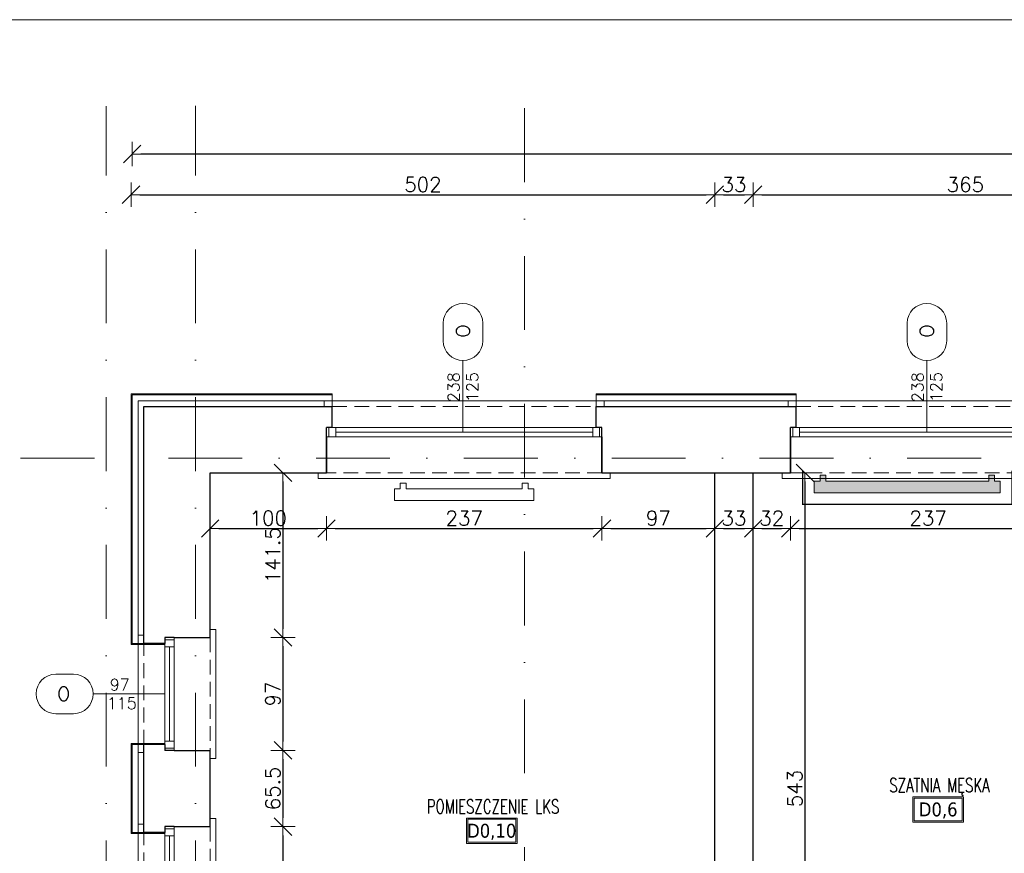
# Model space of a CAD drawing. Header units: millimetres. Extents: x 23192 to 177760, y -399809 to -79279.
# Tile 210 of 256: x 57952 to 58799, y -197840 to -197123. Entities that reach past the tile are written whole.
import ezdxf
from ezdxf.enums import TextEntityAlignment as Align

# ---------------------------------------------------------------- set-up
doc = ezdxf.new("R2010")
doc.units = ezdxf.units.MM
for name, pattern in [('2_3', [1, 0.5, -0.5]), ('DASHDOT', [25.4, 12.7, -6.35, 0, -6.35]), ('HIDDEN', [9.525, 6.35, -3.175])]:
    doc.linetypes.add(name, pattern=pattern)
doc.layers.get('0').update_dxf_attribs({"lineweight": 0})
for name, color, linetype, lineweight in [('! opisy okien elewacja', 7, 'Continuous', 0), ('!! 0_ Istn-okna', 6, 'Continuous', 13), ('!! 0_ Istn-sciany', 3, 'Continuous', 30), ('!! 0_ Istn-widok', 1, 'Continuous', 15), ('!! 0_Istn-cienka', 4, 'Continuous', 9), ('!! 0_Opis_okna', 8, 'Continuous', 15), ('!! 0_Opis_pom', 9, 'Continuous', 13), ('!! 0_Osie', 1, 'DASHDOT', 13), ('!! 1_ tynk zewn  - nowy', 21, 'Continuous', 20), ('!! 2_ remont Ocieplenie', 4, 'ZIGZAG', 5), ('!! wymiary osi', 250, 'Continuous', 9), ('0-osie-liniA', 14, 'DASHDOT', 5)]:
    doc.layers.add(name, color=color, linetype=linetype, lineweight=lineweight)
doc.layers.add('!! 0_Istn-grzejniki', color=7, linetype='Continuous', lineweight=0, plot=False)
doc.layers.add('!! 0_ramki', color=66, linetype='Continuous', lineweight=9, plot=False)
doc.styles.add('ARCHETYP', font='romans.shx', dxfattribs={"height": 15})
doc.styles.add('ARIAL', font='tahoma.ttf')
doc.styles.add('TXT', font='simplex.shx')
doc.linetypes.add('ZIGZAG', pattern='A,0.00254,-5.08,[131,ltypeshp.shx,S=5.08,R=0,X=-5.08,Y=0],-10.16,[131,ltypeshp.shx,S=5.08,R=180,X=5.08,Y=0],-5.08', length=20.32254)
doc.dimstyles.new('DIM50', dxfattribs={"dimscale": 5, "dimtxt": 2.5, "dimasz": 1.5, "dimexe": 0, "dimexo": 0, "dimgap": 0.5, "dimtad": 1, "dimdec": 4, "dimrnd": 0.5, "dimdsep": 46, "dimtxsty": 'TXT', "dimblk1": 'TICK1', "dimblk2": 'TICK1', "dimsah": 1, "dimcen": 0, "dimse1": 1, "dimse2": 1, "dimclrd": 1, "dimclre": 7, "dimclrt": 9, "dimadec": 0, "dimazin": 0, "dimtfac": 1, "dimtdec": 4, "dimtmove": 2, "dimatfit": 3, "dimldrblk": 'TICK1', "dimfxl": 1, "dimtolj": 1, "dimarcsym": 0})

# ---------------------------------------------------------------- blocks, each defined once
blk = doc.blocks.new('okno 2')
at = {"layer": '!! 0_ Istn-okna'}
for points in [[(48598.98, -198670.56), (48361.98, -198670.56)], [(48590.98, -198674.56), (48369.98, -198674.56)], [(48598.98, -198678.56), (48361.98, -198678.56)]]:
    blk.add_lwpolyline(points, dxfattribs=at)
for points in [[(48369.98, -198670.56), (48363.98, -198670.56), (48363.98, -198678.56), (48369.98, -198678.56)], [(48596.98, -198670.56), (48590.98, -198670.56), (48590.98, -198678.56), (48596.98, -198678.56)]]:
    blk.add_lwpolyline(points, close=True, dxfattribs=at)
at = {"layer": '!! 0_ Istn-sciany'}
for points in [[(48366.98, -198670.56), (48366.98, -198652.56)], [(48593.98, -198670.56), (48593.98, -198652.56)], [(48366.98, -198670.56), (48361.98, -198670.56)], [(48361.98, -198678.56), (48361.98, -198670.56)], [(48598.98, -198670.56), (48593.98, -198670.56)], [(48598.98, -198678.56), (48598.98, -198670.56)], [(48361.98, -198678.56), (48361.98, -198709.56)], [(48598.98, -198678.56), (48598.98, -198709.56)]]:
    blk.add_lwpolyline(points, dxfattribs=at)
at = {"layer": '!! 0_ Istn-widok'}
for points in [[(48359.98, -198647.56), (48600.98, -198647.56)], [(48359.98, -198652.56), (48359.98, -198647.56)], [(48600.98, -198652.56), (48600.98, -198647.56)], [(48354.98, -198709.56), (48354.98, -198714.56)], [(48605.98, -198709.56), (48605.98, -198714.56)], [(48605.98, -198714.56), (48354.98, -198714.56)]]:
    blk.add_lwpolyline(points, dxfattribs=at)
at = {"layer": '!! 0_Istn-cienka', "linetype": 'HIDDEN', "ltscale": 2}
for points in [[(48366.98, -198652.56), (48593.98, -198652.56)], [(48598.98, -198709.56), (48361.98, -198709.56)]]:
    blk.add_lwpolyline(points, dxfattribs=at)
blk = doc.blocks.new('okno 5')
at = {"layer": '!! 0_ Istn-okna'}
for points in [[(605, 6361.27), (605, 6458.27)], [(613, 6361.27), (613, 6458.27)], [(609, 6369.27), (609, 6450.27)]]:
    blk.add_lwpolyline(points, dxfattribs=at)
for points in [[(613, 6450.27), (613, 6456.27), (605, 6456.27), (605, 6450.27)], [(613, 6363.27), (613, 6369.27), (605, 6369.27), (605, 6363.27)]]:
    blk.add_lwpolyline(points, close=True, dxfattribs=at)
at = {"layer": '!! 0_ Istn-sciany'}
for points in [[(605, 6458.27), (574, 6458.27)], [(605, 6458.27), (613, 6458.27)], [(613, 6453.27), (613, 6458.27)], [(613, 6453.27), (631, 6453.27)], [(605, 6361.27), (574, 6361.27)], [(605, 6361.27), (613, 6361.27)], [(613, 6361.27), (613, 6366.27)], [(613, 6366.27), (631, 6366.27)]]:
    blk.add_lwpolyline(points, dxfattribs=at)
at = {"layer": '!! 0_ Istn-widok'}
for points in [[(569, 6354.27), (569, 6465.27)], [(574, 6465.27), (569, 6465.27)], [(631, 6460.27), (636, 6460.27)], [(636, 6460.27), (636, 6359.27)], [(631, 6359.27), (636, 6359.27)], [(574, 6354.27), (569, 6354.27)]]:
    blk.add_lwpolyline(points, dxfattribs=at)
at = {"layer": '!! 0_Istn-cienka', "linetype": 'HIDDEN', "ltscale": 2}
for points in [[(574, 6361.27), (574, 6458.27)], [(631, 6453.27), (631, 6366.27)]]:
    blk.add_lwpolyline(points, dxfattribs=at)
blk = doc.blocks.new('TICK1')
at = {"color": 0}
for p, q in [((0, -1.4), (0, 1.4)), ((0, 0), (-1, 0))]:
    blk.add_line(p, q, dxfattribs=at)
at = {"color": 2}
blk.add_line((-1, -1), (1, 1), dxfattribs=at)
blk = doc.blocks.new('*D3789')
at = {"layer": '!! wymiary osi', "color": 1, "lineweight": -2, "transparency": 16777216}
blk.add_line((48664.2, -197554.59), (48664.2, -197512.55), dxfattribs=at)
at = {"layer": 'DEFPOINTS', "color": 0, "transparency": 16777216}
for p in [(48664.2, -197505.05), (49283.21, -197505.05), (49283.21, -197562.09)]:
    blk.add_point(p, dxfattribs=at)
at = {"layer": '!! wymiary osi', "color": 1, "lineweight": -2, "transparency": 16777216, "xscale": 7.5, "yscale": 7.5, "zscale": 7.5}
for p, rotation in [((48664.2, -197505.05), 90), ((48664.2, -197562.09), 270)]:
    blk.add_blockref('TICK1', p, dxfattribs=dict(at, rotation=rotation))
at = {"layer": '!! wymiary osi', "color": 9, "transparency": 16777216, "insert": (48655.45, -197533.57), "char_height": 12.5, "attachment_point": 5, "rotation": 90, "style": 'TXT'}
blk.add_mtext('\\A1;57', dxfattribs=at)
blk = doc.blocks.new('1_ok-opis')
blk.add_line((0, 111.61), (0, 50))
for points in [[(-17, 128.61), (-17, 143.61)], [(17, 128.61), (17, 143.61)]]:
    blk.add_lwpolyline(points)
for centre, start, end in [((0, 143.61), 0, 180), ((0, 128.61), 180, 0)]:
    blk.add_arc(centre, 17, start, end)
at = {"style": 'ARCHETYP'}
for tag, height, rotation, p in [('NR', 12, 90, (0, 136.9)), ('NR', 12, 270, (0, 136.9)), ('SZEROKOŚĆ', 10, 90, (-8, 78.29)), ('WYSOKOŚĆ', 10, 270, (-8, 78.29)), ('WYSOKOŚĆ', 10, 90, (8, 78.29)), ('SZEROKOŚĆ', 10, 270, (8, 78.29))]:
    blk.add_attdef(tag, text='', height=height, rotation=rotation, dxfattribs=at).set_placement(p, align=Align.MIDDLE)
blk = doc.blocks.new('*D2877')
at = {"layer": '!! wymiary osi', "color": 1, "lineweight": -2, "transparency": 16777216}
blk.add_line((60762.07, -197238.92), (58056.07, -197238.92), dxfattribs=at)
at = {"layer": 'DEFPOINTS', "color": 0, "transparency": 16777216}
for p in [(58048.57, -197238.92), (58048.57, -197445.13), (60769.57, -197445.13)]:
    blk.add_point(p, dxfattribs=at)
at = {"layer": '!! wymiary osi', "color": 1, "lineweight": -2, "transparency": 16777216, "xscale": 7.5, "yscale": 7.5, "zscale": 7.5, "rotation": 180}
blk.add_blockref('TICK1', (58048.57, -197238.92), dxfattribs=at)
at = {"layer": '!! wymiary osi', "color": 1, "lineweight": -2, "transparency": 16777216, "xscale": 7.5, "yscale": 7.5, "zscale": 7.5}
blk.add_blockref('TICK1', (60769.57, -197238.92), dxfattribs=at)
at = {"layer": '!! wymiary osi', "color": 9, "transparency": 16777216, "insert": (59409.07, -197230.17), "char_height": 12.5, "attachment_point": 5, "style": 'TXT'}
blk.add_mtext('\\A1;2721', dxfattribs=at)
blk = doc.blocks.new('*D2878')
at = {"layer": '!! wymiary osi', "color": 1, "lineweight": -2, "transparency": 16777216}
blk.add_line((58055.07, -197273.91), (58542.07, -197273.91), dxfattribs=at)
at = {"layer": 'DEFPOINTS', "color": 0, "transparency": 16777216}
for p in [(58549.57, -197273.91), (58047.57, -197445.13), (58549.57, -197513.13)]:
    blk.add_point(p, dxfattribs=at)
at = {"layer": '!! wymiary osi', "color": 1, "lineweight": -2, "transparency": 16777216, "xscale": 7.5, "yscale": 7.5, "zscale": 7.5, "rotation": 180}
blk.add_blockref('TICK1', (58047.57, -197273.91), dxfattribs=at)
at = {"layer": '!! wymiary osi', "color": 1, "lineweight": -2, "transparency": 16777216, "xscale": 7.5, "yscale": 7.5, "zscale": 7.5}
blk.add_blockref('TICK1', (58549.57, -197273.91), dxfattribs=at)
at = {"layer": '!! wymiary osi', "color": 9, "transparency": 16777216, "insert": (58298.57, -197265.16), "char_height": 12.5, "attachment_point": 5, "style": 'TXT'}
blk.add_mtext('\\A1;502', dxfattribs=at)
blk = doc.blocks.new('*D2879')
at = {"layer": '!! wymiary osi', "color": 1, "lineweight": -2, "transparency": 16777216}
blk.add_line((58557.07, -197273.91), (58575.07, -197273.91), dxfattribs=at)
at = {"layer": 'DEFPOINTS', "color": 0, "transparency": 16777216}
for p in [(58582.57, -197273.91), (58549.57, -197513.13), (58582.57, -197513.13)]:
    blk.add_point(p, dxfattribs=at)
at = {"layer": '!! wymiary osi', "color": 1, "lineweight": -2, "transparency": 16777216, "xscale": 7.5, "yscale": 7.5, "zscale": 7.5, "rotation": 180}
blk.add_blockref('TICK1', (58549.57, -197273.91), dxfattribs=at)
at = {"layer": '!! wymiary osi', "color": 1, "lineweight": -2, "transparency": 16777216, "xscale": 7.5, "yscale": 7.5, "zscale": 7.5}
blk.add_blockref('TICK1', (58582.57, -197273.91), dxfattribs=at)
at = {"layer": '!! wymiary osi', "color": 9, "transparency": 16777216, "insert": (58566.07, -197265.16), "char_height": 12.5, "attachment_point": 5, "style": 'TXT'}
blk.add_mtext('\\A1;33', dxfattribs=at)
blk = doc.blocks.new('*D2880')
at = {"layer": '!! wymiary osi', "color": 1, "lineweight": -2, "transparency": 16777216}
blk.add_line((58590.07, -197273.91), (58940.07, -197273.91), dxfattribs=at)
at = {"layer": 'DEFPOINTS', "color": 0, "transparency": 16777216}
for p in [(58947.57, -197273.91), (58582.57, -197513.13), (58947.57, -197513.13)]:
    blk.add_point(p, dxfattribs=at)
at = {"layer": '!! wymiary osi', "color": 1, "lineweight": -2, "transparency": 16777216, "xscale": 7.5, "yscale": 7.5, "zscale": 7.5, "rotation": 180}
blk.add_blockref('TICK1', (58582.57, -197273.91), dxfattribs=at)
at = {"layer": '!! wymiary osi', "color": 1, "lineweight": -2, "transparency": 16777216, "xscale": 7.5, "yscale": 7.5, "zscale": 7.5}
blk.add_blockref('TICK1', (58947.57, -197273.91), dxfattribs=at)
at = {"layer": '!! wymiary osi', "color": 9, "transparency": 16777216, "insert": (58765.07, -197265.16), "char_height": 12.5, "attachment_point": 5, "style": 'TXT'}
blk.add_mtext('\\A1;365', dxfattribs=at)
blk = doc.blocks.new('*D2891')
at = {"layer": '!! wymiary osi', "color": 1, "lineweight": -2, "transparency": 16777216}
blk.add_line((57605.01, -197452.63), (57605.01, -198234.63), dxfattribs=at)
at = {"layer": 'DEFPOINTS', "color": 0, "transparency": 16777216}
for p in [(58048.57, -197445.13), (57605.01, -198242.13), (58048.57, -198242.13)]:
    blk.add_point(p, dxfattribs=at)
at = {"layer": '!! wymiary osi', "color": 1, "lineweight": -2, "transparency": 16777216, "xscale": 7.5, "yscale": 7.5, "zscale": 7.5}
for p, rotation in [((57605.01, -197445.13), 90), ((57605.01, -198242.13), 270)]:
    blk.add_blockref('TICK1', p, dxfattribs=dict(at, rotation=rotation))
at = {"layer": '!! wymiary osi', "color": 9, "transparency": 16777216, "insert": (57596.26, -197843.63), "char_height": 12.5, "attachment_point": 5, "rotation": 90, "style": 'TXT'}
blk.add_mtext('\\A1;797', dxfattribs=at)
blk = doc.blocks.new('*D2894')
at = {"layer": '!! wymiary osi', "color": 1, "lineweight": -2, "transparency": 16777216}
blk.add_line((57642.33, -197452.63), (57642.33, -197505.63), dxfattribs=at)
at = {"layer": 'DEFPOINTS', "color": 0, "transparency": 16777216}
for p in [(58047.57, -197445.13), (57642.33, -197513.13), (58115.57, -197513.13)]:
    blk.add_point(p, dxfattribs=at)
at = {"layer": '!! wymiary osi', "color": 1, "lineweight": -2, "transparency": 16777216, "xscale": 7.5, "yscale": 7.5, "zscale": 7.5}
for p, rotation in [((57642.33, -197445.13), 90), ((57642.33, -197513.13), 270)]:
    blk.add_blockref('TICK1', p, dxfattribs=dict(at, rotation=rotation))
at = {"layer": '!! wymiary osi', "color": 9, "transparency": 16777216, "insert": (57633.58, -197479.13), "char_height": 12.5, "attachment_point": 5, "rotation": 90, "style": 'TXT'}
blk.add_mtext('\\A1;68', dxfattribs=at)
blk = doc.blocks.new('*D2895')
at = {"layer": '!! wymiary osi', "color": 1, "lineweight": -2, "transparency": 16777216}
blk.add_line((57642.33, -197520.63), (57642.33, -198048.63), dxfattribs=at)
at = {"layer": 'DEFPOINTS', "color": 0, "transparency": 16777216}
for p in [(58115.57, -197513.13), (57642.33, -198056.13), (58115.57, -198056.13)]:
    blk.add_point(p, dxfattribs=at)
at = {"layer": '!! wymiary osi', "color": 1, "lineweight": -2, "transparency": 16777216, "xscale": 7.5, "yscale": 7.5, "zscale": 7.5}
for p, rotation in [((57642.33, -197513.13), 90), ((57642.33, -198056.13), 270)]:
    blk.add_blockref('TICK1', p, dxfattribs=dict(at, rotation=rotation))
at = {"layer": '!! wymiary osi', "color": 9, "transparency": 16777216, "insert": (57633.58, -197784.63), "char_height": 12.5, "attachment_point": 5, "rotation": 90, "style": 'TXT'}
blk.add_mtext('\\A1;543', dxfattribs=at)
blk = doc.blocks.new('*D2905')
at = {"layer": '!! wymiary osi', "color": 1, "lineweight": -2, "transparency": 16777216}
blk.add_line((58178.2, -197520.63), (58178.2, -197647.32), dxfattribs=at)
at = {"layer": 'DEFPOINTS', "color": 0, "transparency": 16777216}
for p in [(58115.57, -197513.13), (58115.57, -197654.82), (58178.2, -197654.82)]:
    blk.add_point(p, dxfattribs=at)
at = {"layer": '!! wymiary osi', "color": 1, "lineweight": -2, "transparency": 16777216, "xscale": 7.5, "yscale": 7.5, "zscale": 7.5}
for p, rotation in [((58178.2, -197513.13), 90), ((58178.2, -197654.82), 270)]:
    blk.add_blockref('TICK1', p, dxfattribs=dict(at, rotation=rotation))
at = {"layer": '!! wymiary osi', "color": 9, "transparency": 16777216, "insert": (58169.45, -197583.97), "char_height": 12.5, "attachment_point": 5, "rotation": 90, "style": 'TXT'}
blk.add_mtext('\\A1;141.5', dxfattribs=at)
blk = doc.blocks.new('*D2906')
at = {"layer": '!! wymiary osi', "color": 1, "lineweight": -2, "transparency": 16777216}
blk.add_line((58178.2, -197662.32), (58178.2, -197744.32), dxfattribs=at)
at = {"layer": 'DEFPOINTS', "color": 0, "transparency": 16777216}
for p in [(58115.57, -197654.82), (58115.57, -197751.82), (58178.2, -197751.82)]:
    blk.add_point(p, dxfattribs=at)
at = {"layer": '!! wymiary osi', "color": 1, "lineweight": -2, "transparency": 16777216, "xscale": 7.5, "yscale": 7.5, "zscale": 7.5}
for p, rotation in [((58178.2, -197654.82), 90), ((58178.2, -197751.82), 270)]:
    blk.add_blockref('TICK1', p, dxfattribs=dict(at, rotation=rotation))
at = {"layer": '!! wymiary osi', "color": 9, "transparency": 16777216, "insert": (58169.45, -197703.32), "char_height": 12.5, "attachment_point": 5, "rotation": 90, "style": 'TXT'}
blk.add_mtext('\\A1;97', dxfattribs=at)
blk = doc.blocks.new('*D2907')
at = {"layer": '!! wymiary osi', "color": 1, "lineweight": -2, "transparency": 16777216}
blk.add_line((58178.2, -197759.32), (58178.2, -197809.94), dxfattribs=at)
at = {"layer": 'DEFPOINTS', "color": 0, "transparency": 16777216}
for p in [(58115.57, -197751.82), (58115.57, -197817.44), (58178.2, -197817.44)]:
    blk.add_point(p, dxfattribs=at)
at = {"layer": '!! wymiary osi', "color": 1, "lineweight": -2, "transparency": 16777216, "xscale": 7.5, "yscale": 7.5, "zscale": 7.5}
for p, rotation in [((58178.2, -197751.82), 90), ((58178.2, -197817.44), 270)]:
    blk.add_blockref('TICK1', p, dxfattribs=dict(at, rotation=rotation))
at = {"layer": '!! wymiary osi', "color": 9, "transparency": 16777216, "insert": (58169.45, -197784.63), "char_height": 12.5, "attachment_point": 5, "rotation": 90, "style": 'TXT'}
blk.add_mtext('\\A1;65.5', dxfattribs=at)
blk = doc.blocks.new('*D2908')
at = {"layer": '!! wymiary osi', "color": 1, "lineweight": -2, "transparency": 16777216}
blk.add_line((58178.2, -197824.94), (58178.2, -197906.94), dxfattribs=at)
at = {"layer": 'DEFPOINTS', "color": 0, "transparency": 16777216}
for p in [(58115.57, -197817.44), (58115.57, -197914.44), (58178.2, -197914.44)]:
    blk.add_point(p, dxfattribs=at)
at = {"layer": '!! wymiary osi', "color": 1, "lineweight": -2, "transparency": 16777216, "xscale": 7.5, "yscale": 7.5, "zscale": 7.5}
for p, rotation in [((58178.2, -197817.44), 90), ((58178.2, -197914.44), 270)]:
    blk.add_blockref('TICK1', p, dxfattribs=dict(at, rotation=rotation))
at = {"layer": '!! wymiary osi', "color": 9, "transparency": 16777216, "insert": (58169.45, -197865.94), "char_height": 12.5, "attachment_point": 5, "rotation": 90, "style": 'TXT'}
blk.add_mtext('\\A1;97', dxfattribs=at)
blk = doc.blocks.new('*D2940')
at = {"layer": '!! wymiary osi', "color": 1, "lineweight": -2, "transparency": 16777216}
blk.add_line((58627.16, -197520.63), (58627.16, -198048.63), dxfattribs=at)
at = {"layer": 'DEFPOINTS', "color": 0, "transparency": 16777216}
for p in [(58582.57, -197513.13), (58582.57, -198056.13), (58627.16, -198056.13)]:
    blk.add_point(p, dxfattribs=at)
at = {"layer": '!! wymiary osi', "color": 1, "lineweight": -2, "transparency": 16777216, "xscale": 7.5, "yscale": 7.5, "zscale": 7.5}
for p, rotation in [((58627.16, -197513.13), 90), ((58627.16, -198056.13), 270)]:
    blk.add_blockref('TICK1', p, dxfattribs=dict(at, rotation=rotation))
at = {"layer": '!! wymiary osi', "color": 9, "transparency": 16777216, "insert": (58618.41, -197784.63), "char_height": 12.5, "attachment_point": 5, "rotation": 90, "style": 'TXT'}
blk.add_mtext('\\A1;543', dxfattribs=at)
blk = doc.blocks.new('*D2955')
at = {"layer": '!! wymiary osi', "color": 1, "lineweight": -2, "transparency": 16777216}
blk.add_line((58123.07, -197560.93), (58208.07, -197560.93), dxfattribs=at)
at = {"layer": 'DEFPOINTS', "color": 0, "transparency": 16777216}
for p in [(58115.57, -197524.3), (58215.57, -197524.3), (58215.57, -197560.93)]:
    blk.add_point(p, dxfattribs=at)
at = {"layer": '!! wymiary osi', "color": 1, "lineweight": -2, "transparency": 16777216, "xscale": 7.5, "yscale": 7.5, "zscale": 7.5, "rotation": 180}
blk.add_blockref('TICK1', (58115.57, -197560.93), dxfattribs=at)
at = {"layer": '!! wymiary osi', "color": 1, "lineweight": -2, "transparency": 16777216, "xscale": 7.5, "yscale": 7.5, "zscale": 7.5}
blk.add_blockref('TICK1', (58215.57, -197560.93), dxfattribs=at)
at = {"layer": '!! wymiary osi', "color": 9, "transparency": 16777216, "insert": (58165.57, -197552.18), "char_height": 12.5, "attachment_point": 5, "style": 'TXT'}
blk.add_mtext('\\A1;100', dxfattribs=at)
blk = doc.blocks.new('*D2956')
at = {"layer": '!! wymiary osi', "color": 1, "lineweight": -2, "transparency": 16777216}
blk.add_line((58223.07, -197560.93), (58445.07, -197560.93), dxfattribs=at)
at = {"layer": 'DEFPOINTS', "color": 0, "transparency": 16777216}
for p in [(58215.57, -197524.3), (58452.57, -197524.3), (58452.57, -197560.93)]:
    blk.add_point(p, dxfattribs=at)
at = {"layer": '!! wymiary osi', "color": 1, "lineweight": -2, "transparency": 16777216, "xscale": 7.5, "yscale": 7.5, "zscale": 7.5, "rotation": 180}
blk.add_blockref('TICK1', (58215.57, -197560.93), dxfattribs=at)
at = {"layer": '!! wymiary osi', "color": 1, "lineweight": -2, "transparency": 16777216, "xscale": 7.5, "yscale": 7.5, "zscale": 7.5}
blk.add_blockref('TICK1', (58452.57, -197560.93), dxfattribs=at)
at = {"layer": '!! wymiary osi', "color": 9, "transparency": 16777216, "insert": (58334.07, -197552.18), "char_height": 12.5, "attachment_point": 5, "style": 'TXT'}
blk.add_mtext('\\A1;237', dxfattribs=at)
blk = doc.blocks.new('*D2957')
at = {"layer": '!! wymiary osi', "color": 1, "lineweight": -2, "transparency": 16777216}
blk.add_line((58460.07, -197560.93), (58542.07, -197560.93), dxfattribs=at)
at = {"layer": 'DEFPOINTS', "color": 0, "transparency": 16777216}
for p in [(58452.57, -197524.3), (58549.57, -197524.3), (58549.57, -197560.93)]:
    blk.add_point(p, dxfattribs=at)
at = {"layer": '!! wymiary osi', "color": 1, "lineweight": -2, "transparency": 16777216, "xscale": 7.5, "yscale": 7.5, "zscale": 7.5, "rotation": 180}
blk.add_blockref('TICK1', (58452.57, -197560.93), dxfattribs=at)
at = {"layer": '!! wymiary osi', "color": 1, "lineweight": -2, "transparency": 16777216, "xscale": 7.5, "yscale": 7.5, "zscale": 7.5}
blk.add_blockref('TICK1', (58549.57, -197560.93), dxfattribs=at)
at = {"layer": '!! wymiary osi', "color": 9, "transparency": 16777216, "insert": (58501.07, -197552.18), "char_height": 12.5, "attachment_point": 5, "style": 'TXT'}
blk.add_mtext('\\A1;97', dxfattribs=at)
blk = doc.blocks.new('*D2958')
at = {"layer": '!! wymiary osi', "color": 1, "lineweight": -2, "transparency": 16777216}
blk.add_line((58557.07, -197560.93), (58575.07, -197560.93), dxfattribs=at)
at = {"layer": 'DEFPOINTS', "color": 0, "transparency": 16777216}
for p in [(58549.57, -197524.3), (58582.57, -197524.3), (58582.57, -197560.93)]:
    blk.add_point(p, dxfattribs=at)
at = {"layer": '!! wymiary osi', "color": 1, "lineweight": -2, "transparency": 16777216, "xscale": 7.5, "yscale": 7.5, "zscale": 7.5, "rotation": 180}
blk.add_blockref('TICK1', (58549.57, -197560.93), dxfattribs=at)
at = {"layer": '!! wymiary osi', "color": 1, "lineweight": -2, "transparency": 16777216, "xscale": 7.5, "yscale": 7.5, "zscale": 7.5}
blk.add_blockref('TICK1', (58582.57, -197560.93), dxfattribs=at)
at = {"layer": '!! wymiary osi', "color": 9, "transparency": 16777216, "insert": (58566.07, -197552.18), "char_height": 12.5, "attachment_point": 5, "style": 'TXT'}
blk.add_mtext('\\A1;33', dxfattribs=at)
blk = doc.blocks.new('*D2959')
at = {"layer": '!! wymiary osi', "color": 1, "lineweight": -2, "transparency": 16777216}
blk.add_line((58590.07, -197560.93), (58607.07, -197560.93), dxfattribs=at)
at = {"layer": 'DEFPOINTS', "color": 0, "transparency": 16777216}
for p in [(58582.57, -197524.3), (58614.57, -197524.3), (58614.57, -197560.93)]:
    blk.add_point(p, dxfattribs=at)
at = {"layer": '!! wymiary osi', "color": 1, "lineweight": -2, "transparency": 16777216, "xscale": 7.5, "yscale": 7.5, "zscale": 7.5, "rotation": 180}
blk.add_blockref('TICK1', (58582.57, -197560.93), dxfattribs=at)
at = {"layer": '!! wymiary osi', "color": 1, "lineweight": -2, "transparency": 16777216, "xscale": 7.5, "yscale": 7.5, "zscale": 7.5}
blk.add_blockref('TICK1', (58614.57, -197560.93), dxfattribs=at)
at = {"layer": '!! wymiary osi', "color": 9, "transparency": 16777216, "insert": (58598.57, -197552.18), "char_height": 12.5, "attachment_point": 5, "style": 'TXT'}
blk.add_mtext('\\A1;32', dxfattribs=at)
blk = doc.blocks.new('*D2960')
at = {"layer": '!! wymiary osi', "color": 1, "lineweight": -2, "transparency": 16777216}
blk.add_line((58622.07, -197560.93), (58844.07, -197560.93), dxfattribs=at)
at = {"layer": 'DEFPOINTS', "color": 0, "transparency": 16777216}
for p in [(58614.57, -197524.3), (58851.57, -197524.3), (58851.57, -197560.93)]:
    blk.add_point(p, dxfattribs=at)
at = {"layer": '!! wymiary osi', "color": 1, "lineweight": -2, "transparency": 16777216, "xscale": 7.5, "yscale": 7.5, "zscale": 7.5, "rotation": 180}
blk.add_blockref('TICK1', (58614.57, -197560.93), dxfattribs=at)
at = {"layer": '!! wymiary osi', "color": 1, "lineweight": -2, "transparency": 16777216, "xscale": 7.5, "yscale": 7.5, "zscale": 7.5}
blk.add_blockref('TICK1', (58851.57, -197560.93), dxfattribs=at)
at = {"layer": '!! wymiary osi', "color": 9, "transparency": 16777216, "insert": (58733.07, -197552.18), "char_height": 12.5, "attachment_point": 5, "style": 'TXT'}
blk.add_mtext('\\A1;237', dxfattribs=at)
blk = doc.blocks.new('BLOK OSI')
at = {"layer": '0-osie-liniA', "ltscale": 5}
for points in [[(49206.21142, -199860.81919), (49206.21142, -197259.3316)], [(49283.21142, -199860.81919), (49283.21142, -197258.8316)], [(49566.21142, -199866.5098), (49566.21142, -197259.3316)], [(48624.30568, -197562.0883), (53810.60983, -197562.0883)]]:
    blk.add_lwpolyline(points, dxfattribs=at)
at = {"layer": '!! wymiary osi'}
dim = blk.add_linear_dim(base=(48664.20401, -197505.04847), p1=(49283.21142, -197562.0883), p2=(49283.21142, -197505.04847), angle=90, dimstyle='DIM50', dxfattribs=at)
dim.commit()
dim.dimension.update_dxf_attribs({"geometry": '*D3789', "text_midpoint": (48655.45401, -197533.56839)})

msp = doc.modelspace()

# ---------------------------------------------------------------- hatches: boundary and pattern name
at = {"layer": '!! 0_Istn-grzejniki'}
h = msp.add_hatch(color=0, dxfattribs=at)
h.dxf.hatch_style = 1
h.paths.add_polyline_path([(58640.1386, -197515.2517), (58640.1386, -197520.2517), (58635.1386, -197520.2517), (58635.1386, -197530.2517), (58795.1386, -197530.2517), (58795.1386, -197520.2517), (58790.1386, -197520.2517), (58790.1386, -197515.2517), (58785.1386, -197515.2517), (58785.1386, -197520.2517), (58645.1386, -197520.2517), (58645.1386, -197515.2517)])

# ---------------------------------------------------------------- linework, layer by layer
at = {"layer": '!! 0_ Istn-sciany'}
for points in [[(58058.56735, -197659.81676), (58058.56735, -197456.12813), (58220.56735, -197456.12813)], [(58447.56735, -197456.12813), (58619.56735, -197456.12813)], [(58215.56735, -197513.12813), (58215.56735, -197475.12813)], [(58452.56735, -197513.12813), (58452.56735, -197475.12813)], [(58614.56735, -197513.12813), (58614.56735, -197475.12813)], [(58115.56735, -197654.81676), (58115.56735, -197513.12813), (58215.56735, -197513.12813)], [(58452.56735, -197513.12813), (58614.56735, -197513.12813)], [(58549.56735, -198056.12813), (58549.56735, -197513.12813)], [(58582.56735, -198056.12813), (58582.56735, -197513.12813)], [(58058.56735, -197822.43951), (58058.56735, -197746.81676)], [(58115.56735, -197817.43951), (58115.56735, -197751.81676)]]:
    msp.add_lwpolyline(points, dxfattribs=at)
at = {"layer": '!! 0_Istn-grzejniki', "linetype": '2_3', "ltscale": 10, "const_width": 1}
msp.add_lwpolyline([(58625.1386, -197511.12813), (58625.1386, -197540.2517), (58805.1386, -197540.2517), (58805.1386, -197511.12813)], dxfattribs=at)
at = {"layer": '!! 0_Istn-grzejniki'}
for points in [[(58640.1386, -197515.2517), (58640.1386, -197520.2517), (58635.1386, -197520.2517), (58635.1386, -197530.2517), (58795.1386, -197530.2517), (58795.1386, -197520.2517), (58790.1386, -197520.2517), (58790.1386, -197515.2517), (58785.1386, -197515.2517), (58785.1386, -197520.2517), (58645.1386, -197520.2517), (58645.1386, -197515.2517)], [(58389.06735, -197521.96925), (58389.06735, -197526.96925), (58394.06735, -197526.96925), (58394.06735, -197536.96925), (58274.06735, -197536.96925), (58274.06735, -197526.96925), (58279.06735, -197526.96925), (58279.06735, -197521.96925), (58284.06735, -197521.96925), (58284.06735, -197526.96925), (58384.06735, -197526.96925), (58384.06735, -197521.96925)]]:
    msp.add_lwpolyline(points, close=True, dxfattribs=at)
at = {"layer": '!! 0_Opis_pom', "ltscale": 0.7}
for points in [[(58719.95849, -197813.49699), (58763.47849, -197813.49699), (58763.47849, -197791.73699), (58719.95849, -197791.73699)], [(58721.04649, -197812.40899), (58762.39049, -197812.40899), (58762.39049, -197792.82499), (58721.04649, -197792.82499)], [(58335.97602, -197831.81991), (58379.49602, -197831.81991), (58379.49602, -197810.05991), (58335.97602, -197810.05991)], [(58337.06402, -197830.73191), (58378.40802, -197830.73191), (58378.40802, -197811.14791), (58337.06402, -197811.14791)]]:
    msp.add_lwpolyline(points, close=True, dxfattribs=at)
at = {"layer": '!! 0_ramki'}
msp.add_lwpolyline([(57385.28509, -197123.38038), (61585.28509, -197123.38038), (61585.28509, -200093.38038), (57385.28509, -200093.38038)], close=True, dxfattribs=at)
at = {"layer": '!! 1_ tynk zewn  - nowy'}
for points in [[(58047.56735, -197660.81676), (58047.56735, -197445.12813), (58220.56735, -197445.12813)], [(58048.56735, -197660.81676), (58048.56735, -197446.12813), (58220.56735, -197446.12813)], [(58447.56735, -197445.12813), (58619.56735, -197445.12813)], [(58447.56735, -197446.12813), (58619.56735, -197446.12813)], [(58058.56735, -197659.81676), (58047.56735, -197659.81676)], [(58076.56735, -197660.81676), (58047.56735, -197660.81676)], [(58047.56735, -197823.43951), (58047.56735, -197745.81676)], [(58076.56735, -197745.81676), (58047.56735, -197745.81676)], [(58058.56735, -197746.81676), (58047.56735, -197746.81676)], [(58048.56735, -197823.43951), (58048.56735, -197745.81676)], [(58058.56735, -197822.43951), (58047.56735, -197822.43951)], [(58076.56735, -197823.43951), (58047.56735, -197823.43951)]]:
    msp.add_lwpolyline(points, dxfattribs=at)
at = {"layer": '!! 2_ remont Ocieplenie', "linetype": 'ZIGZAG', "ltscale": 0.75}
for points in [[(58053.56735, -197660.81676), (58053.56735, -197451.12813), (58220.56735, -197451.12813)], [(58447.56735, -197451.12813), (58619.56735, -197451.12813)], [(58053.56735, -197823.43951), (58053.56735, -197745.81676)]]:
    msp.add_lwpolyline(points, dxfattribs=at)
for points in [[(58220.56735, -197456.12813), (58220.56735, -197445.12813)], [(58447.56735, -197456.12813), (58447.56735, -197445.12813)], [(58619.56735, -197456.12813), (58619.56735, -197445.12813)]]:
    msp.add_lwpolyline(points)

# ---------------------------------------------------------------- block references
at = {"layer": '! opisy okien elewacja', "rotation": 180}
for p in [(58689.56735, -191293.54448), (58689.56735, -191456.16722)]:
    msp.add_blockref('okno 5', p, dxfattribs=at)
at = {"layer": '!! 0_Opis_okna'}
ref = msp.add_blockref('1_ok-opis', (58333.03507, -197528.12813), dxfattribs=at)
ref.add_attrib('WYSOKOŚĆ', '125', dxfattribs={"layer": '0', "height": 10, "rotation": 90, "style": 'ARCHETYP'}).set_placement((58341.03507, -197439.40772), align=Align.MIDDLE)
ref.add_attrib('SZEROKOŚĆ', '238', dxfattribs={"layer": '0', "height": 10, "rotation": 90, "style": 'ARCHETYP'}).set_placement((58325.03507, -197439.51081), align=Align.MIDDLE)
ref.add_attrib('NR', 'O', dxfattribs={"layer": '0', "height": 12, "rotation": 90, "style": 'ARCHETYP'}).set_placement((58333.03507, -197391.22669), align=Align.MIDDLE)
ref = msp.add_blockref('1_ok-opis', (58732.03507, -197528.12813), dxfattribs=at)
ref.add_attrib('WYSOKOŚĆ', '125', dxfattribs={"layer": '0', "height": 10, "rotation": 90, "style": 'ARCHETYP'}).set_placement((58740.03507, -197439.40772), align=Align.MIDDLE)
ref.add_attrib('SZEROKOŚĆ', '238', dxfattribs={"layer": '0', "height": 10, "rotation": 90, "style": 'ARCHETYP'}).set_placement((58724.03507, -197439.51081), align=Align.MIDDLE)
ref.add_attrib('NR', 'O', dxfattribs={"layer": '0', "height": 12, "rotation": 90, "style": 'ARCHETYP'}).set_placement((58732.03507, -197391.22669), align=Align.MIDDLE)
ref = msp.add_blockref('1_ok-opis', (58126.56735, -197703.31676), dxfattribs=dict(at, rotation=89.99999999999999))
ref.add_attrib('SZEROKOŚĆ', '97', dxfattribs={"layer": '0', "height": 10, "style": 'ARCHETYP'}).set_placement((58037.84694, -197695.31676), align=Align.MIDDLE)
ref.add_attrib('WYSOKOŚĆ', '115', dxfattribs={"layer": '0', "height": 10, "style": 'ARCHETYP'}).set_placement((58039.6204, -197711.31676), align=Align.MIDDLE)
ref.add_attrib('NR', 'O', dxfattribs={"layer": '0', "height": 12, "style": 'ARCHETYP'}).set_placement((57989.6659, -197703.31676), align=Align.MIDDLE)
at = {"layer": '!! 0_Osie'}
msp.add_blockref('BLOK OSI', (8819.85593, 61.46017), dxfattribs=at)
for p in [(9853.58563, 1196.43297), (10252.58563, 1196.43297)]:
    msp.add_blockref('okno 2', p)

# ---------------------------------------------------------------- texts
at = {"layer": '!! 0_Opis_pom', "ltscale": 0.7, "style": 'TXT', "width": 0.7}
for s, p in [('SZATNIA MĘSKA', (58742.83362, -197787.69068)), ('POMIESZCZENIE LKS', (58358.85115, -197806.01359))]:
    msp.add_text(s, height=12, dxfattribs=at).set_placement(p, align=Align.CENTER)
at = {"layer": '!! 0_Opis_pom', "ltscale": 0.7, "style": 'ARIAL'}
for tag, p in [('D0,6', (58741.71849, -197802.61699)), ('D0,10', (58357.73602, -197820.93991))]:
    msp.add_attdef(tag, text='', height=11.968, dxfattribs=at).set_placement(p, align=Align.MIDDLE_CENTER)

# ---------------------------------------------------------------- dimensions: what is measured, and where the dimension line sits
at = {"layer": '!! wymiary osi'}
for base, p1, p2, picture, middle in [((58048.56735, -197238.92363), (60769.56735, -197445.12813), (58048.56735, -197445.12813), '*D2877', (59409.06735, -197230.17363)), ((58549.56735, -197273.9116), (58047.56735, -197445.12813), (58549.56735, -197513.12813), '*D2878', (58298.56735, -197265.1616)), ((58582.56735, -197273.9116), (58549.56735, -197513.12813), (58582.56735, -197513.12813), '*D2879', (58566.06735, -197265.1616)), ((58947.56735, -197273.9116), (58582.56735, -197513.12813), (58947.56735, -197513.12813), '*D2880', (58765.06735, -197265.1616)), ((58215.56735, -197560.92759), (58115.56735, -197524.3041), (58215.56735, -197524.3041), '*D2955', (58165.56735, -197552.17759)), ((58452.56735, -197560.92759), (58215.56735, -197524.3041), (58452.56735, -197524.3041), '*D2956', (58334.06735, -197552.17759)), ((58549.56735, -197560.92759), (58452.56735, -197524.3041), (58549.56735, -197524.3041), '*D2957', (58501.06735, -197552.17759)), ((58582.56735, -197560.92759), (58549.56735, -197524.3041), (58582.56735, -197524.3041), '*D2958', (58566.06735, -197552.17759)), ((58614.56735, -197560.92759), (58582.56735, -197524.3041), (58614.56735, -197524.3041), '*D2959', (58598.56735, -197552.17759)), ((58851.56735, -197560.92759), (58614.56735, -197524.3041), (58851.56735, -197524.3041), '*D2960', (58733.06735, -197552.17759))]:
    dim = msp.add_linear_dim(base=base, p1=p1, p2=p2, dimstyle='DIM50', dxfattribs=at)
    dim.commit()
    dim.dimension.update_dxf_attribs({"geometry": picture, "text_midpoint": middle})
for base, p1, p2, picture, middle in [((57605.00709, -198242.12813), (58048.56735, -197445.12813), (58048.56735, -198242.12813), '*D2891', (57596.25709, -197843.62813)), ((57642.32868, -197513.12813), (58047.56735, -197445.12813), (58115.56735, -197513.12813), '*D2894', (57633.57868, -197479.12813)), ((57642.32868, -198056.12813), (58115.56735, -197513.12813), (58115.56735, -198056.12813), '*D2895', (57633.57868, -197784.62813)), ((58178.20351, -197654.81676), (58115.56735, -197513.12813), (58115.56735, -197654.81676), '*D2905', (58169.45351, -197583.97244)), ((58627.16069, -198056.12813), (58582.56735, -197513.12813), (58582.56735, -198056.12813), '*D2940', (58618.41069, -197784.62813)), ((58178.20351, -197751.81676), (58115.56735, -197654.81676), (58115.56735, -197751.81676), '*D2906', (58169.45351, -197703.31676)), ((58178.203506, -197817.439505), (58115.56735, -197751.816756), (58115.56735, -197817.439505), '*D2907', (58169.453506, -197784.628131)), ((58178.20351, -197914.43951), (58115.56735, -197817.43951), (58115.56735, -197914.43951), '*D2908', (58169.45351, -197865.93951))]:
    dim = msp.add_linear_dim(base=base, p1=p1, p2=p2, angle=90, dimstyle='DIM50', dxfattribs=at)
    dim.commit()
    dim.dimension.update_dxf_attribs({"geometry": picture, "text_midpoint": middle})

doc.saveas('drawing.dxf')
